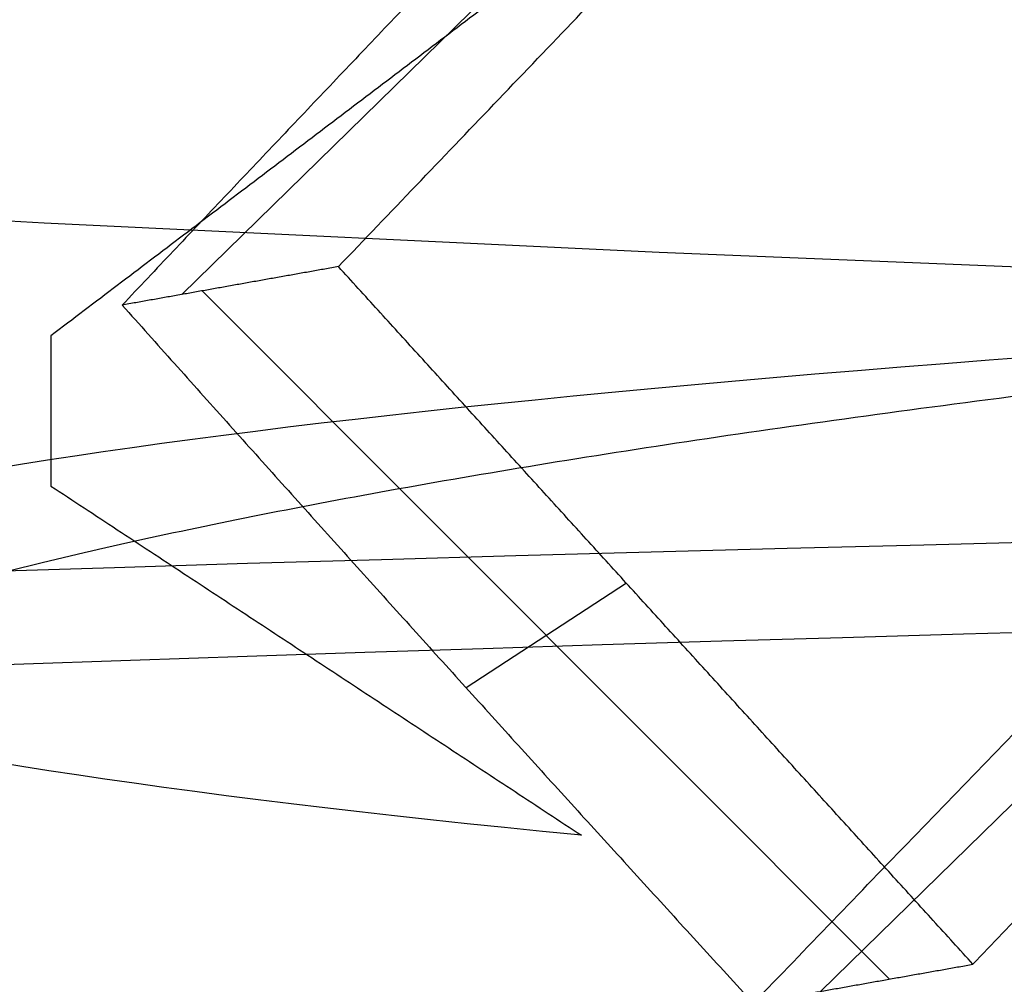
# Model space of a CAD drawing. Header units: millimetres. Extents: x -203 to 203, y 78 to 485.
# Tile 50 of 256: x -4.126 to -3.309, y 201.399 to 202.199. Entities that reach past the tile are written whole.
import ezdxf

# ---------------------------------------------------------------- set-up
doc = ezdxf.new("R2010")
doc.units = ezdxf.units.MM
doc.layers.add('Layer 01', color=18, linetype='Continuous', true_color=0x000000)

# ---------------------------------------------------------------- blocks, each defined once
blk = doc.blocks.new('10CP311BZ')
at = {"layer": 'Layer 01'}
for p, q in [((-1.872463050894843, 11.06816297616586, 9.507728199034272), (-2.450786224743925, 10.50247755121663, 9.507728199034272)), ((-0.2396363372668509, 9.439088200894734, 9.66129937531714), (-1.905105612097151, 11.06816297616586, 9.66129937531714)), ((-2.135303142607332, 10.75922062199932, 9.258362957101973), (-2.187217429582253, 10.81229470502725, 9.757872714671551)), ((-2.460478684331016, 10.50247755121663, 9.553327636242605), (-1.327133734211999, 9.393898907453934, 9.553327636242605))]:
    blk.add_line(p, q, dxfattribs=at)
at = {"layer": 'Layer 01', "extrusion": (0, 1, 0)}
blk.add_arc((0, 0, 12), 10, 270, 90, dxfattribs=at)
at = {"layer": 'Layer 01', "extrusion": (0, -1, 0)}
for centre, radius, start, end in [((0, 0, -12), 9.000000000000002, 90, 270), ((0, 0, -11.39999999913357), 4.499999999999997, 134.9999992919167, 225.0000003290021)]:
    blk.add_arc(centre, radius, start, end, dxfattribs=at)
at = {"layer": 'Layer 01', "extrusion": (1.690585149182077e-14, -1, 4.631737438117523e-14)}
blk.add_open_spline([(-4.897943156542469, 12.00000000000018, 1.193530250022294), (-4.970147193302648, 12, 0.804749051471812), (-4.996238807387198, 12.00000000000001, 0.410242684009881), (-4.9679039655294, 12.00000000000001, -0.1743757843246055), (-4.946842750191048, 12, -0.3687589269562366), (-4.880705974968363, 12, -0.7565128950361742), (-4.835463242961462, 12.00000000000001, -0.9497872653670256), (-4.667284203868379, 12, -1.512509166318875), (-4.511651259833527, 12.00000000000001, -1.870449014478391), (-4.111117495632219, 12.00000000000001, -2.551026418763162), (-3.872288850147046, 12.00000000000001, -2.862611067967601), (-3.46188979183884, 12.00000000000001, -3.282566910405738), (-3.315211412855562, 12, -3.415790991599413), (-3.007185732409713, 12, -3.66129304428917), (-2.686333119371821, 11.99999999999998, -3.8851257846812), (-2.340540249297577, 11.99999999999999, -4.066825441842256), (-1.982028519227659, 12, -4.227038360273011), (-1.795723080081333, 12, -4.296442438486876), (-1.419845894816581, 12, -4.409822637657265), (-1.229184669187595, 12.00000000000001, -4.454382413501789), (-0.8424356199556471, 12.00000000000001, -4.519324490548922), (-0.6451276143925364, 12, -4.539719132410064), (-0.0547867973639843, 12, -4.562814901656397), (0.3352540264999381, 12.00000000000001, -4.529017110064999), (0.7214720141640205, 12, -4.441787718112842)], degree=3, knots=[0, 0, 0, 0, 1.179138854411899, 1.179138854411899, 1.768708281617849, 1.768708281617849, 2.3582777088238, 2.3582777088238, 3.537416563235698, 3.537416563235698, 4.716555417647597, 4.716555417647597, 5.306124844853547, 5.306124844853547, 5.895694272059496, 6.485263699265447, 6.485263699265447, 7.074833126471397, 7.074833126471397, 7.664402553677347, 7.664402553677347, 8.253971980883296, 8.253971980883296, 9.433110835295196, 9.433110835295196, 9.433110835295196, 9.433110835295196], dxfattribs=at)
at = {"layer": 'Layer 01'}
blk.add_rational_spline([(2.2587e-11, 11.77500000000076, 4.499999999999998), (-1.863961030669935, 11.71250000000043, 4.500000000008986), (-3.18198051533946, 11.65, 3.181980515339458), (-4.499999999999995, 11.5875, 1.863961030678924), (-4.499999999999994, 11.525), (-4.499999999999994, 11.4625, -1.863961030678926), (-3.181980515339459, 11.4, -3.181980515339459), (-1.863961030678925, 11.3375, -4.499999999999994), (0, 11.275, -4.499999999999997)], [1.00000000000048, 0.9238795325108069, 1, 0.9238795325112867, 1, 0.9238795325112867, 1, 0.9238795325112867, 1], degree=2, knots=[0, 0, 0, 3.730017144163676, 3.730017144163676, 7.460034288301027, 7.460034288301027, 11.19005143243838, 11.19005143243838, 14.92006857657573, 14.92006857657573, 14.92006857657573], dxfattribs=at)
for points in [[(-3.564713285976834, 11.08749999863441, 3.564713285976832), (-3.373347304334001, 11.24374966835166, 3.373347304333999), (-3.181981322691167, 11.39999933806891, 3.181981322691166)], [(-3.564713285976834, 10.9624999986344, 3.564713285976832), (-3.564713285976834, 11.0249999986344, 3.564713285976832), (-3.564713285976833, 11.0874999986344, 3.564713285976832)], [(-2.201814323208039, 9.393898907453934, 9.418733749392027), (-2.966572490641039, 10.2310309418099, 9.078241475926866), (-3.731330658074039, 11.06816297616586, 8.737749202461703)], [(-1.833111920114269, 11.06816297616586, 9.322595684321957), (-2.109773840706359, 10.78532026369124, 9.263789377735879), (-2.386435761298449, 10.50247755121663, 9.2049830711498)], [(-1.936848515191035, 11.06816297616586, 9.810637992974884), (-1.884980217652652, 11.06816297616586, 9.566616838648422), (-1.833111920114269, 11.06816297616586, 9.322595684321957)], [(-0.195434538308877, 9.393898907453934, 9.670694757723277), (-1.014273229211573, 10.2310309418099, 9.496645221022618), (-1.833111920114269, 11.06816297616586, 9.322595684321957)], [(-3.181980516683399, 10.65000000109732, 3.181980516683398), (-3.373346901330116, 10.80624999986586, 3.373346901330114), (-3.564713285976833, 10.96249999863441, 3.564713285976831)], [(-2.386435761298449, 10.50247755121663, 9.2049830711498), (-2.437494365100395, 10.50247755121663, 9.445194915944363), (-2.48855296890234, 10.50247755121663, 9.685406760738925)], [(-2.386435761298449, 10.50247755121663, 9.2049830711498), (-1.844258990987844, 9.94818822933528, 9.320226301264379), (-1.302082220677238, 9.393898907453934, 9.435469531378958)]]:
    blk.add_open_spline(points, degree=2, dxfattribs=at)
at = {"layer": 'Layer 01', "extrusion": (0.6459741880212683, 0.7071067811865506, 0.2876062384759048)}
blk.add_rational_spline([(-3.934270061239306, 11.06816297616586, 9.193558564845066), (-3.417455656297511, 10.50607387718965, 9.41472291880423), (-2.883868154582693, 9.946663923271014, 9.59162735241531), (-2.337290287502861, 9.393898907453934, 9.723017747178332)], [1, 0.9976369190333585, 0.9976369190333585, 1], degree=3, dxfattribs=at)
at = {"layer": 'Layer 01', "extrusion": (0.6916548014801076, -0.7071067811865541, 0.1470157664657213)}
blk.add_rational_spline([(-2.48855296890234, 10.50247755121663, 9.685406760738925), (-2.305857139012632, 10.69094074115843, 9.732348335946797), (-2.121906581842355, 10.87955286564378, 9.774103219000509), (-1.936848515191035, 11.06816297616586, 9.810637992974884)], [1, 0.9997332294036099, 0.9997332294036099, 1], degree=3, dxfattribs=at)
at = {"layer": 'Layer 01', "extrusion": (0.6916548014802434, 0.7071067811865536, 0.1470157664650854)}
blk.add_rational_spline([(-1.936848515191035, 11.06816297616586, 9.810637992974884), (-1.385345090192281, 10.50607387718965, 9.91951761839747), (-0.8266372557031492, 9.946663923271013, 9.981617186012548), (-0.2646858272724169, 9.393898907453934, 9.996496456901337)], [1, 0.9976369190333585, 0.9976369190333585, 1], degree=3, dxfattribs=at)
at = {"layer": 'Layer 01'}
blk.add_open_spline([(4.7133e-12, 10.77500000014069, 4.499999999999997), (-0.1975637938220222, 10.76837512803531, 4.499999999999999), (-0.4439221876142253, 10.75986617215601, 4.487734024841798), (-1.025333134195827, 10.73902310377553, 4.391527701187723), (-1.360665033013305, 10.72669848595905, 4.307234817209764), (-2.084973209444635, 10.69824308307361, 4.007064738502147), (-2.380419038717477, 10.68596960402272, 3.83018645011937), (-2.859287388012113, 10.66513946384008, 3.487291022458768), (-3.042519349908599, 10.65661472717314, 3.32147811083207), (-3.322271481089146, 10.64334592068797, 3.041653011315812), (-3.487402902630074, 10.63485464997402, 2.859131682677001), (-3.830080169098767, 10.61403699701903, 2.380566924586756), (-4.007344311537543, 10.60173083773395, 2.084310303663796), (-4.306994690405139, 10.57332385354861, 1.361232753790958), (-4.39131057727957, 10.56100771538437, 1.026176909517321), (-4.487569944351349, 10.54018472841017, 0.4453803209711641), (-4.499923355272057, 10.53167211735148, 0.1989520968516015), (-4.500075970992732, 10.51844466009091, -0.1954696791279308), (-4.48776302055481, 10.50988003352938, -0.4434864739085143), (-4.391710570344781, 10.48905414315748, -1.024487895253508), (-4.307625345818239, 10.47675869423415, -1.35903304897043), (-4.008992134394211, 10.44840278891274, -2.081006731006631), (-3.830904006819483, 10.43601768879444, -2.379294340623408), (-3.487839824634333, 10.41516836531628, -2.858643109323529), (-3.322138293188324, 10.4066482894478, -3.041761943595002), (-3.043205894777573, 10.39341730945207, -3.320815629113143), (-2.859478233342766, 10.38486840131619, -3.487155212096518), (-2.380211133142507, 10.36402085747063, -3.830334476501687), (-2.083626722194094, 10.3517027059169, -4.007723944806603), (-1.360023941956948, 10.32327764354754, -4.307399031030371), (-1.025003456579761, 10.31096451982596, -4.391592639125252), (-0.4439428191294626, 10.29013446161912, -4.487720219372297), (-0.1973700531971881, 10.28161796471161, -4.499999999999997), (-2.97703719e-08, 10.27500000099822, -4.499999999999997)], degree=3, knots=[0, 0, 0, 0, 0.8858093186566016, 0.8858093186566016, 1.771618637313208, 1.771618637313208, 2.657427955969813, 2.657427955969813, 3.543237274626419, 3.543237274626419, 4.429046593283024, 4.429046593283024, 5.314855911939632, 5.314855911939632, 6.200665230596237, 6.200665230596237, 7.086474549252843, 7.086474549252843, 7.97228386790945, 7.97228386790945, 8.858093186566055, 8.858093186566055, 9.743902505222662, 9.743902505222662, 10.62971182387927, 10.62971182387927, 11.51552114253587, 11.51552114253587, 12.40133046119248, 12.40133046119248, 13.28713977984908, 13.28713977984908, 14.17294909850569, 14.17294909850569, 14.17294909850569, 14.17294909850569], dxfattribs=at)
at = {"layer": 'Layer 01', "extrusion": (0.6916548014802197, 0.707106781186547, 0.1470157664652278)}
blk.add_rational_spline([(-1.401109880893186, 9.393898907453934, 9.90135804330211), (-1.767399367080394, 9.762960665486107, 9.84952557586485), (-2.130252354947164, 10.13286606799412, 9.777467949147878), (-2.48855296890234, 10.50247755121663, 9.685406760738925)], [1, 0.9989749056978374, 0.9989749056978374, 1], degree=3, dxfattribs=at)
blk = doc.blocks.new('10CT311AB')
at = {"layer": 'Layer 01', "extrusion": (0, 1, 0)}
blk.add_arc((0, 7.1e-15, 480), 79.79049622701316, 270, 90, dxfattribs=at)
blk = doc.blocks.new('CT311ABINT')
at = {"layer": 'Layer 01'}
blk.add_blockref('10CT311AB', (0, 0), dxfattribs=at)
at = {"layer": 'Layer 01', "extrusion": (-0.1637859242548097, -0.984092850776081, 0.06881447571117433), "rotation": 0.6561814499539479}
blk.add_blockref('10CP311BZ', (-41.93200462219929, 85.8147011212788, -246.623976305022), dxfattribs=at)

msp = doc.modelspace()

# ---------------------------------------------------------------- block references
at = {"layer": 'Layer 01', "extrusion": (0, -1, 0)}
msp.add_blockref('CT311ABINT', (0, -17.71698113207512, -281.7169811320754), dxfattribs=at)

doc.saveas('drawing.dxf')
